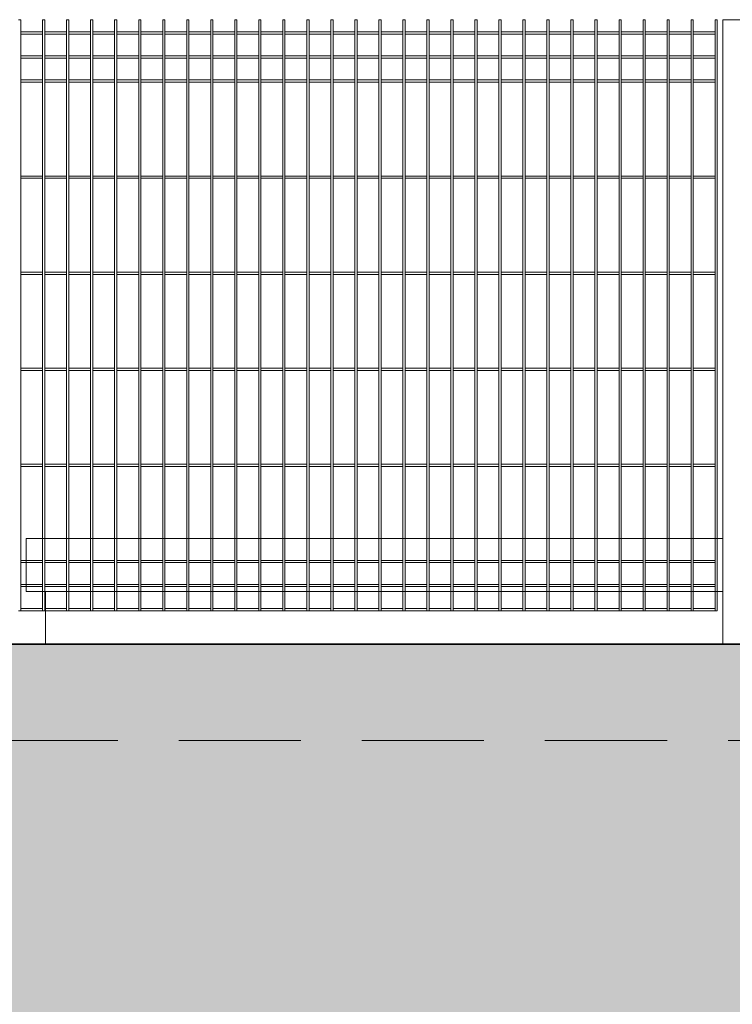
# Model space of a CAD drawing. Header units: millimetres. Extents: x 14041 to 23361, y -6349 to 12956.
# Tile 31 of 106: x 20041 to 20190, y 4714 to 4919. Entities that reach past the tile are written whole.
import ezdxf

# ---------------------------------------------------------------- set-up
doc = ezdxf.new("R2010")
doc.units = ezdxf.units.MM
doc.linetypes.add('KRESKOWA', pattern=[19.05, 12.7, -6.35])
for name, color, linetype, lineweight in [('A-ogrodzenie', 6, 'Continuous', 9), ('A-stolarka', 5, 'Continuous', 15), ('A-wypełnienie', 252, 'Continuous', 9), ('A-ściany projektowane', 5, 'Continuous', 35), ('E-obrys', 7, 'Continuous', 9)]:
    doc.layers.add(name, color=color, linetype=linetype, lineweight=lineweight)

msp = doc.modelspace()

# ---------------------------------------------------------------- hatches: boundary and pattern name
at = {"layer": 'A-wypełnienie', "lineweight": 15, "ltscale": 2, "transparency": 33554687}
h = msp.add_hatch(color=253, dxfattribs=at)
h.dxf.hatch_style = 1
h.paths.add_polyline_path([(19924.64, 4503.15), (19960.56, 4507.83), (20006.93, 4537.89), (20078.51, 4573.4), (20192.76, 4634.53), (20299.16, 4702.13), (20381.34, 4773.93), (20419.15, 4788.9), (19924.69, 4788.9), (19924.73, 4833.9), (19904.73, 4833.9), (19904.73, 4498.95)])

# ---------------------------------------------------------------- linework, layer by layer
at = {"layer": 'A-ogrodzenie', "color": 96, "true_color": 0x036808}
for p, q in [((20041.14, 4918.9), (20041.6, 4918.9)), ((20041.6, 4795.9), (20041.6, 4918.9)), ((20046.14, 4795.9), (20046.14, 4918.9)), ((20046.14, 4918.9), (20046.6, 4918.9)), ((20046.6, 4795.9), (20046.6, 4918.9)), ((20051.14, 4795.9), (20051.14, 4918.9)), ((20051.14, 4918.9), (20051.6, 4918.9)), ((20051.6, 4795.9), (20051.6, 4918.9)), ((20056.14, 4795.9), (20056.14, 4918.9)), ((20056.14, 4918.9), (20056.6, 4918.9)), ((20056.6, 4795.9), (20056.6, 4918.9)), ((20061.14, 4795.9), (20061.14, 4918.9)), ((20061.14, 4918.9), (20061.6, 4918.9)), ((20061.6, 4795.9), (20061.6, 4918.9)), ((20066.14, 4795.9), (20066.14, 4918.9)), ((20066.14, 4918.9), (20066.6, 4918.9)), ((20066.6, 4795.9), (20066.6, 4918.9)), ((20071.14, 4795.9), (20071.14, 4918.9)), ((20071.14, 4918.9), (20071.6, 4918.9)), ((20071.6, 4795.9), (20071.6, 4918.9)), ((20076.14, 4795.9), (20076.14, 4918.9)), ((20076.14, 4918.9), (20076.6, 4918.9)), ((20076.6, 4795.9), (20076.6, 4918.9)), ((20081.14, 4795.9), (20081.14, 4918.9)), ((20081.14, 4918.9), (20081.6, 4918.9)), ((20081.6, 4795.9), (20081.6, 4918.9)), ((20086.14, 4795.9), (20086.14, 4918.9)), ((20086.14, 4918.9), (20086.6, 4918.9)), ((20086.6, 4795.9), (20086.6, 4918.9)), ((20091.14, 4795.9), (20091.14, 4918.9)), ((20091.14, 4918.9), (20091.6, 4918.9)), ((20091.14, 4918.9), (20091.6, 4918.9)), ((20091.6, 4795.9), (20091.6, 4918.9)), ((20096.14, 4795.9), (20096.14, 4918.9)), ((20096.6, 4918.9), (20096.14, 4918.9)), ((20096.6, 4795.9), (20096.6, 4918.9)), ((20101.14, 4795.9), (20101.14, 4918.9)), ((20101.14, 4918.9), (20101.6, 4918.9)), ((20101.6, 4795.9), (20101.6, 4918.9)), ((20106.14, 4795.9), (20106.14, 4918.9)), ((20106.14, 4918.9), (20106.6, 4918.9)), ((20106.6, 4795.9), (20106.6, 4918.9)), ((20111.14, 4795.9), (20111.14, 4918.9)), ((20111.14, 4918.9), (20111.6, 4918.9)), ((20111.6, 4795.9), (20111.6, 4918.9)), ((20116.14, 4795.9), (20116.14, 4918.9)), ((20116.14, 4918.9), (20116.6, 4918.9)), ((20116.6, 4795.9), (20116.6, 4918.9)), ((20121.14, 4795.9), (20121.14, 4918.9)), ((20121.14, 4918.9), (20121.6, 4918.9)), ((20121.6, 4795.9), (20121.6, 4918.9)), ((20126.14, 4795.9), (20126.14, 4918.9)), ((20126.14, 4918.9), (20126.6, 4918.9)), ((20126.6, 4795.9), (20126.6, 4918.9)), ((20131.14, 4795.9), (20131.14, 4918.9)), ((20131.14, 4918.9), (20131.6, 4918.9)), ((20131.6, 4795.9), (20131.6, 4918.9)), ((20136.14, 4795.9), (20136.14, 4918.9)), ((20136.14, 4918.9), (20136.6, 4918.9)), ((20136.6, 4795.9), (20136.6, 4918.9)), ((20141.14, 4795.9), (20141.14, 4918.9)), ((20141.14, 4918.9), (20141.6, 4918.9)), ((20141.6, 4795.9), (20141.6, 4918.9)), ((20146.14, 4795.9), (20146.14, 4918.9)), ((20146.14, 4918.9), (20146.6, 4918.9)), ((20146.6, 4795.9), (20146.6, 4918.9)), ((20151.14, 4795.9), (20151.14, 4918.9)), ((20151.14, 4918.9), (20151.6, 4918.9)), ((20151.6, 4795.9), (20151.6, 4918.9)), ((20156.14, 4795.9), (20156.14, 4918.9)), ((20156.14, 4918.9), (20156.6, 4918.9)), ((20156.6, 4795.9), (20156.6, 4918.9)), ((20161.14, 4795.9), (20161.14, 4918.9)), ((20161.14, 4918.9), (20161.6, 4918.9)), ((20161.6, 4795.9), (20161.6, 4918.9)), ((20166.14, 4795.9), (20166.14, 4918.9)), ((20166.14, 4918.9), (20166.6, 4918.9)), ((20166.6, 4795.9), (20166.6, 4918.9)), ((20171.14, 4795.9), (20171.14, 4918.9)), ((20171.14, 4918.9), (20171.6, 4918.9)), ((20171.6, 4795.9), (20171.6, 4918.9)), ((20176.14, 4795.9), (20176.14, 4918.9)), ((20176.14, 4918.9), (20176.6, 4918.9)), ((20176.6, 4795.9), (20176.6, 4918.9)), ((20181.14, 4795.9), (20181.14, 4918.9)), ((20181.14, 4918.9), (20181.6, 4918.9)), ((20181.6, 4795.9), (20181.6, 4918.9)), ((20186.14, 4795.9), (20186.14, 4918.9)), ((20186.14, 4918.9), (20186.6, 4918.9)), ((20186.6, 4795.9), (20186.6, 4918.9)), ((20041.6, 4916.36), (20046.14, 4916.36)), ((20046.6, 4916.36), (20051.14, 4916.36)), ((20051.6, 4916.36), (20056.14, 4916.36)), ((20056.6, 4916.36), (20061.14, 4916.36)), ((20061.6, 4916.36), (20066.14, 4916.36)), ((20066.6, 4916.36), (20071.14, 4916.36)), ((20071.6, 4916.36), (20076.14, 4916.36)), ((20076.6, 4916.36), (20081.14, 4916.36)), ((20081.6, 4916.36), (20086.14, 4916.36)), ((20086.6, 4916.36), (20091.14, 4916.36)), ((20091.6, 4916.36), (20096.14, 4916.36)), ((20096.6, 4916.36), (20101.14, 4916.36)), ((20101.6, 4916.36), (20106.14, 4916.36)), ((20106.6, 4916.36), (20111.14, 4916.36)), ((20111.6, 4916.36), (20116.14, 4916.36)), ((20116.6, 4916.36), (20121.14, 4916.36)), ((20121.6, 4916.36), (20126.14, 4916.36)), ((20126.6, 4916.36), (20131.14, 4916.36)), ((20131.6, 4916.36), (20136.14, 4916.36)), ((20136.6, 4916.36), (20141.14, 4916.36)), ((20141.6, 4916.36), (20146.14, 4916.36)), ((20146.6, 4916.36), (20151.14, 4916.36)), ((20151.6, 4916.36), (20156.14, 4916.36)), ((20156.6, 4916.36), (20161.14, 4916.36)), ((20161.6, 4916.36), (20166.14, 4916.36)), ((20166.6, 4916.36), (20171.14, 4916.36)), ((20171.6, 4916.36), (20176.14, 4916.36)), ((20176.6, 4916.36), (20181.14, 4916.36)), ((20181.6, 4916.36), (20186.14, 4916.36)), ((20041.6, 4915.9), (20046.14, 4915.9)), ((20046.6, 4915.9), (20051.14, 4915.9)), ((20051.6, 4915.9), (20056.14, 4915.9)), ((20056.6, 4915.9), (20061.14, 4915.9)), ((20061.6, 4915.9), (20066.14, 4915.9)), ((20066.6, 4915.9), (20071.14, 4915.9)), ((20071.6, 4915.9), (20076.14, 4915.9)), ((20076.6, 4915.9), (20081.14, 4915.9)), ((20081.6, 4915.9), (20086.14, 4915.9)), ((20086.6, 4915.9), (20091.14, 4915.9)), ((20091.6, 4915.9), (20096.14, 4915.9)), ((20096.6, 4915.9), (20101.14, 4915.9)), ((20101.6, 4915.9), (20106.14, 4915.9)), ((20106.6, 4915.9), (20111.14, 4915.9)), ((20111.6, 4915.9), (20116.14, 4915.9)), ((20116.6, 4915.9), (20121.14, 4915.9)), ((20121.6, 4915.9), (20126.14, 4915.9)), ((20126.6, 4915.9), (20131.14, 4915.9)), ((20131.6, 4915.9), (20136.14, 4915.9)), ((20136.6, 4915.9), (20141.14, 4915.9)), ((20141.6, 4915.9), (20146.14, 4915.9)), ((20146.6, 4915.9), (20151.14, 4915.9)), ((20151.6, 4915.9), (20156.14, 4915.9)), ((20156.6, 4915.9), (20161.14, 4915.9)), ((20161.6, 4915.9), (20166.14, 4915.9)), ((20166.6, 4915.9), (20171.14, 4915.9)), ((20171.6, 4915.9), (20176.14, 4915.9)), ((20176.6, 4915.9), (20181.14, 4915.9)), ((20181.6, 4915.9), (20186.14, 4915.9)), ((20041.6, 4911.36), (20046.14, 4911.36)), ((20041.6, 4910.9), (20046.14, 4910.9)), ((20046.6, 4911.36), (20051.14, 4911.36)), ((20046.6, 4910.9), (20051.14, 4910.9)), ((20051.6, 4911.36), (20056.14, 4911.36)), ((20051.6, 4910.9), (20056.14, 4910.9)), ((20056.6, 4911.36), (20061.14, 4911.36)), ((20056.6, 4910.9), (20061.14, 4910.9)), ((20061.6, 4911.36), (20066.14, 4911.36)), ((20061.6, 4910.9), (20066.14, 4910.9)), ((20066.6, 4911.36), (20071.14, 4911.36)), ((20066.6, 4910.9), (20071.14, 4910.9)), ((20071.6, 4911.36), (20076.14, 4911.36)), ((20071.6, 4910.9), (20076.14, 4910.9)), ((20076.6, 4911.36), (20081.14, 4911.36)), ((20076.6, 4910.9), (20081.14, 4910.9)), ((20081.6, 4911.36), (20086.14, 4911.36)), ((20081.6, 4910.9), (20086.14, 4910.9)), ((20086.6, 4911.36), (20091.14, 4911.36)), ((20086.6, 4910.9), (20091.14, 4910.9)), ((20091.6, 4911.36), (20096.14, 4911.36)), ((20091.6, 4910.9), (20096.14, 4910.9)), ((20096.6, 4911.36), (20101.14, 4911.36)), ((20096.6, 4910.9), (20101.14, 4910.9)), ((20101.6, 4911.36), (20106.14, 4911.36)), ((20101.6, 4910.9), (20106.14, 4910.9)), ((20106.6, 4911.36), (20111.14, 4911.36)), ((20106.6, 4910.9), (20111.14, 4910.9)), ((20111.6, 4911.36), (20116.14, 4911.36)), ((20111.6, 4910.9), (20116.14, 4910.9)), ((20116.6, 4911.36), (20121.14, 4911.36)), ((20116.6, 4910.9), (20121.14, 4910.9)), ((20121.6, 4911.36), (20126.14, 4911.36)), ((20121.6, 4910.9), (20126.14, 4910.9)), ((20126.6, 4911.36), (20131.14, 4911.36)), ((20126.6, 4910.9), (20131.14, 4910.9)), ((20131.6, 4911.36), (20136.14, 4911.36)), ((20131.6, 4910.9), (20136.14, 4910.9)), ((20136.6, 4911.36), (20141.14, 4911.36)), ((20136.6, 4910.9), (20141.14, 4910.9)), ((20141.6, 4911.36), (20146.14, 4911.36)), ((20141.6, 4910.9), (20146.14, 4910.9)), ((20146.6, 4911.36), (20151.14, 4911.36)), ((20146.6, 4910.9), (20151.14, 4910.9)), ((20151.6, 4911.36), (20156.14, 4911.36)), ((20151.6, 4910.9), (20156.14, 4910.9)), ((20156.6, 4911.36), (20161.14, 4911.36)), ((20156.6, 4910.9), (20161.14, 4910.9)), ((20161.6, 4911.36), (20166.14, 4911.36)), ((20161.6, 4910.9), (20166.14, 4910.9)), ((20166.6, 4911.36), (20171.14, 4911.36)), ((20166.6, 4910.9), (20171.14, 4910.9)), ((20171.6, 4911.36), (20176.14, 4911.36)), ((20171.6, 4910.9), (20176.14, 4910.9)), ((20176.6, 4911.36), (20181.14, 4911.36)), ((20176.6, 4910.9), (20181.14, 4910.9)), ((20181.6, 4911.36), (20186.14, 4911.36)), ((20181.6, 4910.9), (20186.14, 4910.9)), ((20041.6, 4906.36), (20046.14, 4906.36)), ((20041.6, 4905.9), (20046.14, 4905.9)), ((20046.6, 4906.36), (20051.14, 4906.36)), ((20046.6, 4905.9), (20051.14, 4905.9)), ((20051.6, 4906.36), (20056.14, 4906.36)), ((20051.6, 4905.9), (20056.14, 4905.9)), ((20056.6, 4906.36), (20061.14, 4906.36)), ((20056.6, 4905.9), (20061.14, 4905.9)), ((20061.6, 4906.36), (20066.14, 4906.36)), ((20061.6, 4905.9), (20066.14, 4905.9)), ((20066.6, 4906.36), (20071.14, 4906.36)), ((20066.6, 4905.9), (20071.14, 4905.9)), ((20071.6, 4906.36), (20076.14, 4906.36)), ((20071.6, 4905.9), (20076.14, 4905.9)), ((20076.6, 4906.36), (20081.14, 4906.36)), ((20076.6, 4905.9), (20081.14, 4905.9)), ((20081.6, 4906.36), (20086.14, 4906.36)), ((20081.6, 4905.9), (20086.14, 4905.9)), ((20086.6, 4906.36), (20091.14, 4906.36)), ((20086.6, 4905.9), (20091.14, 4905.9)), ((20091.6, 4906.36), (20096.14, 4906.36)), ((20091.6, 4905.9), (20096.14, 4905.9)), ((20096.6, 4906.36), (20101.14, 4906.36)), ((20096.6, 4905.9), (20101.14, 4905.9)), ((20101.6, 4906.36), (20106.14, 4906.36)), ((20101.6, 4905.9), (20106.14, 4905.9)), ((20106.6, 4906.36), (20111.14, 4906.36)), ((20106.6, 4905.9), (20111.14, 4905.9)), ((20111.6, 4906.36), (20116.14, 4906.36)), ((20111.6, 4905.9), (20116.14, 4905.9)), ((20116.6, 4906.36), (20121.14, 4906.36)), ((20116.6, 4905.9), (20121.14, 4905.9)), ((20121.6, 4906.36), (20126.14, 4906.36)), ((20121.6, 4905.9), (20126.14, 4905.9)), ((20126.6, 4906.36), (20131.14, 4906.36)), ((20126.6, 4905.9), (20131.14, 4905.9)), ((20131.6, 4906.36), (20136.14, 4906.36)), ((20131.6, 4905.9), (20136.14, 4905.9)), ((20136.6, 4906.36), (20141.14, 4906.36)), ((20136.6, 4905.9), (20141.14, 4905.9)), ((20141.6, 4906.36), (20146.14, 4906.36)), ((20141.6, 4905.9), (20146.14, 4905.9)), ((20146.6, 4906.36), (20151.14, 4906.36)), ((20146.6, 4905.9), (20151.14, 4905.9)), ((20151.6, 4906.36), (20156.14, 4906.36)), ((20151.6, 4905.9), (20156.14, 4905.9)), ((20156.6, 4906.36), (20161.14, 4906.36)), ((20156.6, 4905.9), (20161.14, 4905.9)), ((20161.6, 4906.36), (20166.14, 4906.36)), ((20161.6, 4905.9), (20166.14, 4905.9)), ((20166.6, 4906.36), (20171.14, 4906.36)), ((20166.6, 4905.9), (20171.14, 4905.9)), ((20171.6, 4906.36), (20176.14, 4906.36)), ((20171.6, 4905.9), (20176.14, 4905.9)), ((20176.6, 4906.36), (20181.14, 4906.36)), ((20176.6, 4905.9), (20181.14, 4905.9)), ((20181.6, 4906.36), (20186.14, 4906.36)), ((20181.6, 4905.9), (20186.14, 4905.9)), ((20041.6, 4886.36), (20046.14, 4886.36)), ((20041.6, 4885.9), (20046.14, 4885.9)), ((20046.6, 4886.36), (20051.14, 4886.36)), ((20046.6, 4885.9), (20051.14, 4885.9)), ((20051.6, 4886.36), (20056.14, 4886.36)), ((20051.6, 4885.9), (20056.14, 4885.9)), ((20056.6, 4886.36), (20061.14, 4886.36)), ((20056.6, 4885.9), (20061.14, 4885.9)), ((20061.6, 4886.36), (20066.14, 4886.36)), ((20061.6, 4885.9), (20066.14, 4885.9)), ((20066.6, 4886.36), (20071.14, 4886.36)), ((20066.6, 4885.9), (20071.14, 4885.9)), ((20071.6, 4886.36), (20076.14, 4886.36)), ((20071.6, 4885.9), (20076.14, 4885.9)), ((20076.6, 4886.36), (20081.14, 4886.36)), ((20076.6, 4885.9), (20081.14, 4885.9)), ((20081.6, 4886.36), (20086.14, 4886.36)), ((20081.6, 4885.9), (20086.14, 4885.9)), ((20086.6, 4886.36), (20091.14, 4886.36)), ((20086.6, 4885.9), (20091.14, 4885.9)), ((20091.6, 4886.36), (20096.14, 4886.36)), ((20091.6, 4885.9), (20096.14, 4885.9)), ((20096.6, 4886.36), (20101.14, 4886.36)), ((20096.6, 4885.9), (20101.14, 4885.9)), ((20101.6, 4886.36), (20106.14, 4886.36)), ((20101.6, 4885.9), (20106.14, 4885.9)), ((20106.6, 4886.36), (20111.14, 4886.36)), ((20106.6, 4885.9), (20111.14, 4885.9)), ((20111.6, 4886.36), (20116.14, 4886.36)), ((20111.6, 4885.9), (20116.14, 4885.9)), ((20116.6, 4886.36), (20121.14, 4886.36)), ((20116.6, 4885.9), (20121.14, 4885.9)), ((20121.6, 4886.36), (20126.14, 4886.36)), ((20121.6, 4885.9), (20126.14, 4885.9)), ((20126.6, 4886.36), (20131.14, 4886.36)), ((20126.6, 4885.9), (20131.14, 4885.9)), ((20131.6, 4886.36), (20136.14, 4886.36)), ((20131.6, 4885.9), (20136.14, 4885.9)), ((20136.6, 4886.36), (20141.14, 4886.36)), ((20136.6, 4885.9), (20141.14, 4885.9)), ((20141.6, 4886.36), (20146.14, 4886.36)), ((20141.6, 4885.9), (20146.14, 4885.9)), ((20146.6, 4886.36), (20151.14, 4886.36)), ((20146.6, 4885.9), (20151.14, 4885.9)), ((20151.6, 4886.36), (20156.14, 4886.36)), ((20151.6, 4885.9), (20156.14, 4885.9)), ((20156.6, 4886.36), (20161.14, 4886.36)), ((20156.6, 4885.9), (20161.14, 4885.9)), ((20161.6, 4886.36), (20166.14, 4886.36)), ((20161.6, 4885.9), (20166.14, 4885.9)), ((20166.6, 4886.36), (20171.14, 4886.36)), ((20166.6, 4885.9), (20171.14, 4885.9)), ((20171.6, 4886.36), (20176.14, 4886.36)), ((20171.6, 4885.9), (20176.14, 4885.9)), ((20176.6, 4886.36), (20181.14, 4886.36)), ((20176.6, 4885.9), (20181.14, 4885.9)), ((20181.6, 4886.36), (20186.14, 4886.36)), ((20181.6, 4885.9), (20186.14, 4885.9)), ((20041.6, 4866.36), (20046.14, 4866.36)), ((20041.6, 4865.9), (20046.14, 4865.9)), ((20046.6, 4866.36), (20051.14, 4866.36)), ((20046.6, 4865.9), (20051.14, 4865.9)), ((20051.6, 4866.36), (20056.14, 4866.36)), ((20051.6, 4865.9), (20056.14, 4865.9)), ((20056.6, 4866.36), (20061.14, 4866.36)), ((20056.6, 4865.9), (20061.14, 4865.9)), ((20061.6, 4866.36), (20066.14, 4866.36)), ((20061.6, 4865.9), (20066.14, 4865.9)), ((20066.6, 4866.36), (20071.14, 4866.36)), ((20066.6, 4865.9), (20071.14, 4865.9)), ((20071.6, 4866.36), (20076.14, 4866.36)), ((20071.6, 4865.9), (20076.14, 4865.9)), ((20076.6, 4866.36), (20081.14, 4866.36)), ((20076.6, 4865.9), (20081.14, 4865.9)), ((20081.6, 4866.36), (20086.14, 4866.36)), ((20081.6, 4865.9), (20086.14, 4865.9)), ((20086.6, 4866.36), (20091.14, 4866.36)), ((20086.6, 4865.9), (20091.14, 4865.9)), ((20091.6, 4866.36), (20096.14, 4866.36)), ((20091.6, 4865.9), (20096.14, 4865.9)), ((20096.6, 4866.36), (20101.14, 4866.36)), ((20096.6, 4865.9), (20101.14, 4865.9)), ((20101.6, 4866.36), (20106.14, 4866.36)), ((20101.6, 4865.9), (20106.14, 4865.9)), ((20106.6, 4866.36), (20111.14, 4866.36)), ((20106.6, 4865.9), (20111.14, 4865.9)), ((20111.6, 4866.36), (20116.14, 4866.36)), ((20111.6, 4865.9), (20116.14, 4865.9)), ((20116.6, 4866.36), (20121.14, 4866.36)), ((20116.6, 4865.9), (20121.14, 4865.9)), ((20121.6, 4866.36), (20126.14, 4866.36)), ((20121.6, 4865.9), (20126.14, 4865.9)), ((20126.6, 4866.36), (20131.14, 4866.36)), ((20126.6, 4865.9), (20131.14, 4865.9)), ((20131.6, 4866.36), (20136.14, 4866.36)), ((20131.6, 4865.9), (20136.14, 4865.9)), ((20136.6, 4866.36), (20141.14, 4866.36)), ((20136.6, 4865.9), (20141.14, 4865.9)), ((20141.6, 4866.36), (20146.14, 4866.36)), ((20141.6, 4865.9), (20146.14, 4865.9)), ((20146.6, 4866.36), (20151.14, 4866.36)), ((20146.6, 4865.9), (20151.14, 4865.9)), ((20151.6, 4866.36), (20156.14, 4866.36)), ((20151.6, 4865.9), (20156.14, 4865.9)), ((20156.6, 4866.36), (20161.14, 4866.36)), ((20156.6, 4865.9), (20161.14, 4865.9)), ((20161.6, 4866.36), (20166.14, 4866.36)), ((20161.6, 4865.9), (20166.14, 4865.9)), ((20166.6, 4866.36), (20171.14, 4866.36)), ((20166.6, 4865.9), (20171.14, 4865.9)), ((20171.6, 4866.36), (20176.14, 4866.36)), ((20171.6, 4865.9), (20176.14, 4865.9)), ((20176.6, 4866.36), (20181.14, 4866.36)), ((20176.6, 4865.9), (20181.14, 4865.9)), ((20181.6, 4866.36), (20186.14, 4866.36)), ((20181.6, 4865.9), (20186.14, 4865.9)), ((20041.6, 4846.36), (20046.14, 4846.36)), ((20046.6, 4846.36), (20051.14, 4846.36)), ((20051.6, 4846.36), (20056.14, 4846.36)), ((20056.6, 4846.36), (20061.14, 4846.36)), ((20061.6, 4846.36), (20066.14, 4846.36)), ((20066.6, 4846.36), (20071.14, 4846.36)), ((20071.6, 4846.36), (20076.14, 4846.36)), ((20076.6, 4846.36), (20081.14, 4846.36)), ((20081.6, 4846.36), (20086.14, 4846.36)), ((20086.6, 4846.36), (20091.14, 4846.36)), ((20091.6, 4846.36), (20096.14, 4846.36)), ((20096.6, 4846.36), (20101.14, 4846.36)), ((20101.6, 4846.36), (20106.14, 4846.36)), ((20106.6, 4846.36), (20111.14, 4846.36)), ((20111.6, 4846.36), (20116.14, 4846.36)), ((20116.6, 4846.36), (20121.14, 4846.36)), ((20121.6, 4846.36), (20126.14, 4846.36)), ((20126.6, 4846.36), (20131.14, 4846.36)), ((20131.6, 4846.36), (20136.14, 4846.36)), ((20136.6, 4846.36), (20141.14, 4846.36)), ((20141.6, 4846.36), (20146.14, 4846.36)), ((20146.6, 4846.36), (20151.14, 4846.36)), ((20151.6, 4846.36), (20156.14, 4846.36)), ((20156.6, 4846.36), (20161.14, 4846.36)), ((20161.6, 4846.36), (20166.14, 4846.36)), ((20166.6, 4846.36), (20171.14, 4846.36)), ((20171.6, 4846.36), (20176.14, 4846.36)), ((20176.6, 4846.36), (20181.14, 4846.36)), ((20181.6, 4846.36), (20186.14, 4846.36)), ((20041.6, 4845.9), (20046.14, 4845.9)), ((20046.6, 4845.9), (20051.14, 4845.9)), ((20051.6, 4845.9), (20056.14, 4845.9)), ((20056.6, 4845.9), (20061.14, 4845.9)), ((20061.6, 4845.9), (20066.14, 4845.9)), ((20066.6, 4845.9), (20071.14, 4845.9)), ((20071.6, 4845.9), (20076.14, 4845.9)), ((20076.6, 4845.9), (20081.14, 4845.9)), ((20081.6, 4845.9), (20086.14, 4845.9)), ((20086.6, 4845.9), (20091.14, 4845.9)), ((20091.6, 4845.9), (20096.14, 4845.9)), ((20096.6, 4845.9), (20101.14, 4845.9)), ((20101.6, 4845.9), (20106.14, 4845.9)), ((20106.6, 4845.9), (20111.14, 4845.9)), ((20111.6, 4845.9), (20116.14, 4845.9)), ((20116.6, 4845.9), (20121.14, 4845.9)), ((20121.6, 4845.9), (20126.14, 4845.9)), ((20126.6, 4845.9), (20131.14, 4845.9)), ((20131.6, 4845.9), (20136.14, 4845.9)), ((20136.6, 4845.9), (20141.14, 4845.9)), ((20141.6, 4845.9), (20146.14, 4845.9)), ((20146.6, 4845.9), (20151.14, 4845.9)), ((20151.6, 4845.9), (20156.14, 4845.9)), ((20156.6, 4845.9), (20161.14, 4845.9)), ((20161.6, 4845.9), (20166.14, 4845.9)), ((20166.6, 4845.9), (20171.14, 4845.9)), ((20171.6, 4845.9), (20176.14, 4845.9)), ((20176.6, 4845.9), (20181.14, 4845.9)), ((20181.6, 4845.9), (20186.14, 4845.9)), ((20041.6, 4826.36), (20046.14, 4826.36)), ((20041.6, 4825.9), (20046.14, 4825.9)), ((20046.6, 4826.36), (20051.14, 4826.36)), ((20046.6, 4825.9), (20051.14, 4825.9)), ((20051.6, 4826.36), (20056.14, 4826.36)), ((20051.6, 4825.9), (20056.14, 4825.9)), ((20056.6, 4826.36), (20061.14, 4826.36)), ((20056.6, 4825.9), (20061.14, 4825.9)), ((20061.6, 4826.36), (20066.14, 4826.36)), ((20061.6, 4825.9), (20066.14, 4825.9)), ((20066.6, 4826.36), (20071.14, 4826.36)), ((20066.6, 4825.9), (20071.14, 4825.9)), ((20071.6, 4826.36), (20076.14, 4826.36)), ((20071.6, 4825.9), (20076.14, 4825.9)), ((20076.6, 4826.36), (20081.14, 4826.36)), ((20076.6, 4825.9), (20081.14, 4825.9)), ((20081.6, 4826.36), (20086.14, 4826.36)), ((20081.6, 4825.9), (20086.14, 4825.9)), ((20086.6, 4826.36), (20091.14, 4826.36)), ((20086.6, 4825.9), (20091.14, 4825.9)), ((20091.6, 4826.36), (20096.14, 4826.36)), ((20091.6, 4825.9), (20096.14, 4825.9)), ((20096.6, 4826.36), (20101.14, 4826.36)), ((20096.6, 4825.9), (20101.14, 4825.9)), ((20101.6, 4826.36), (20106.14, 4826.36)), ((20101.6, 4825.9), (20106.14, 4825.9)), ((20106.6, 4826.36), (20111.14, 4826.36)), ((20106.6, 4825.9), (20111.14, 4825.9)), ((20111.6, 4826.36), (20116.14, 4826.36)), ((20111.6, 4825.9), (20116.14, 4825.9)), ((20116.6, 4826.36), (20121.14, 4826.36)), ((20116.6, 4825.9), (20121.14, 4825.9)), ((20121.6, 4826.36), (20126.14, 4826.36)), ((20121.6, 4825.9), (20126.14, 4825.9)), ((20126.6, 4826.36), (20131.14, 4826.36)), ((20126.6, 4825.9), (20131.14, 4825.9)), ((20131.6, 4826.36), (20136.14, 4826.36)), ((20131.6, 4825.9), (20136.14, 4825.9)), ((20136.6, 4826.36), (20141.14, 4826.36)), ((20136.6, 4825.9), (20141.14, 4825.9)), ((20141.6, 4826.36), (20146.14, 4826.36)), ((20141.6, 4825.9), (20146.14, 4825.9)), ((20146.6, 4826.36), (20151.14, 4826.36)), ((20146.6, 4825.9), (20151.14, 4825.9)), ((20151.6, 4826.36), (20156.14, 4826.36)), ((20151.6, 4825.9), (20156.14, 4825.9)), ((20156.6, 4826.36), (20161.14, 4826.36)), ((20156.6, 4825.9), (20161.14, 4825.9)), ((20161.6, 4826.36), (20166.14, 4826.36)), ((20161.6, 4825.9), (20166.14, 4825.9)), ((20166.6, 4826.36), (20171.14, 4826.36)), ((20166.6, 4825.9), (20171.14, 4825.9)), ((20171.6, 4826.36), (20176.14, 4826.36)), ((20171.6, 4825.9), (20176.14, 4825.9)), ((20176.6, 4826.36), (20181.14, 4826.36)), ((20176.6, 4825.9), (20181.14, 4825.9)), ((20181.6, 4826.36), (20186.14, 4826.36)), ((20181.6, 4825.9), (20186.14, 4825.9)), ((20041.6, 4806.36), (20046.14, 4806.36)), ((20041.6, 4805.9), (20046.14, 4805.9)), ((20046.6, 4806.36), (20051.14, 4806.36)), ((20046.6, 4805.9), (20051.14, 4805.9)), ((20051.6, 4806.36), (20056.14, 4806.36)), ((20051.6, 4805.9), (20056.14, 4805.9)), ((20056.6, 4806.36), (20061.14, 4806.36)), ((20056.6, 4805.9), (20061.14, 4805.9)), ((20061.6, 4806.36), (20066.14, 4806.36)), ((20061.6, 4805.9), (20066.14, 4805.9)), ((20066.6, 4806.36), (20071.14, 4806.36)), ((20066.6, 4805.9), (20071.14, 4805.9)), ((20071.6, 4806.36), (20076.14, 4806.36)), ((20071.6, 4805.9), (20076.14, 4805.9)), ((20076.6, 4806.36), (20081.14, 4806.36)), ((20076.6, 4805.9), (20081.14, 4805.9)), ((20081.6, 4806.36), (20086.14, 4806.36)), ((20081.6, 4805.9), (20086.14, 4805.9)), ((20086.6, 4806.36), (20091.14, 4806.36)), ((20086.6, 4805.9), (20091.14, 4805.9)), ((20091.6, 4806.36), (20096.14, 4806.36)), ((20091.6, 4805.9), (20096.14, 4805.9)), ((20096.6, 4806.36), (20101.14, 4806.36)), ((20096.6, 4805.9), (20101.14, 4805.9)), ((20101.6, 4806.36), (20106.14, 4806.36)), ((20101.6, 4805.9), (20106.14, 4805.9)), ((20106.6, 4806.36), (20111.14, 4806.36)), ((20106.6, 4805.9), (20111.14, 4805.9)), ((20111.6, 4806.36), (20116.14, 4806.36)), ((20111.6, 4805.9), (20116.14, 4805.9)), ((20116.6, 4806.36), (20121.14, 4806.36)), ((20116.6, 4805.9), (20121.14, 4805.9)), ((20121.6, 4806.36), (20126.14, 4806.36)), ((20121.6, 4805.9), (20126.14, 4805.9)), ((20126.6, 4806.36), (20131.14, 4806.36)), ((20126.6, 4805.9), (20131.14, 4805.9)), ((20131.6, 4806.36), (20136.14, 4806.36)), ((20131.6, 4805.9), (20136.14, 4805.9)), ((20136.6, 4806.36), (20141.14, 4806.36)), ((20136.6, 4805.9), (20141.14, 4805.9)), ((20141.6, 4806.36), (20146.14, 4806.36)), ((20141.6, 4805.9), (20146.14, 4805.9)), ((20146.6, 4806.36), (20151.14, 4806.36)), ((20146.6, 4805.9), (20151.14, 4805.9)), ((20151.6, 4806.36), (20156.14, 4806.36)), ((20151.6, 4805.9), (20156.14, 4805.9)), ((20156.6, 4806.36), (20161.14, 4806.36)), ((20156.6, 4805.9), (20161.14, 4805.9)), ((20161.6, 4806.36), (20166.14, 4806.36)), ((20161.6, 4805.9), (20166.14, 4805.9)), ((20166.6, 4806.36), (20171.14, 4806.36)), ((20166.6, 4805.9), (20171.14, 4805.9)), ((20171.6, 4806.36), (20176.14, 4806.36)), ((20171.6, 4805.9), (20176.14, 4805.9)), ((20176.6, 4806.36), (20181.14, 4806.36)), ((20176.6, 4805.9), (20181.14, 4805.9)), ((20181.6, 4806.36), (20186.14, 4806.36)), ((20181.6, 4805.9), (20186.14, 4805.9)), ((20041.6, 4801.36), (20046.14, 4801.36)), ((20046.6, 4801.36), (20051.14, 4801.36)), ((20051.6, 4801.36), (20056.14, 4801.36)), ((20056.6, 4801.36), (20061.14, 4801.36)), ((20061.6, 4801.36), (20066.14, 4801.36)), ((20066.6, 4801.36), (20071.14, 4801.36)), ((20071.6, 4801.36), (20076.14, 4801.36)), ((20076.6, 4801.36), (20081.14, 4801.36)), ((20081.6, 4801.36), (20086.14, 4801.36)), ((20086.6, 4801.36), (20091.14, 4801.36)), ((20091.6, 4801.36), (20096.14, 4801.36)), ((20096.6, 4801.36), (20101.14, 4801.36)), ((20101.6, 4801.36), (20106.14, 4801.36)), ((20106.6, 4801.36), (20111.14, 4801.36)), ((20111.6, 4801.36), (20116.14, 4801.36)), ((20116.6, 4801.36), (20121.14, 4801.36)), ((20121.6, 4801.36), (20126.14, 4801.36)), ((20126.6, 4801.36), (20131.14, 4801.36)), ((20131.6, 4801.36), (20136.14, 4801.36)), ((20136.6, 4801.36), (20141.14, 4801.36)), ((20141.6, 4801.36), (20146.14, 4801.36)), ((20146.6, 4801.36), (20151.14, 4801.36)), ((20151.6, 4801.36), (20156.14, 4801.36)), ((20156.6, 4801.36), (20161.14, 4801.36)), ((20161.6, 4801.36), (20166.14, 4801.36)), ((20166.6, 4801.36), (20171.14, 4801.36)), ((20171.6, 4801.36), (20176.14, 4801.36)), ((20176.6, 4801.36), (20181.14, 4801.36)), ((20181.6, 4801.36), (20186.14, 4801.36)), ((20041.6, 4800.9), (20046.14, 4800.9)), ((20046.6, 4800.9), (20051.14, 4800.9)), ((20051.6, 4800.9), (20056.14, 4800.9)), ((20056.6, 4800.9), (20061.14, 4800.9)), ((20061.6, 4800.9), (20066.14, 4800.9)), ((20066.6, 4800.9), (20071.14, 4800.9)), ((20071.6, 4800.9), (20076.14, 4800.9)), ((20076.6, 4800.9), (20081.14, 4800.9)), ((20081.6, 4800.9), (20086.14, 4800.9)), ((20086.6, 4800.9), (20091.14, 4800.9)), ((20091.6, 4800.9), (20096.14, 4800.9)), ((20096.6, 4800.9), (20101.14, 4800.9)), ((20101.6, 4800.9), (20106.14, 4800.9)), ((20106.6, 4800.9), (20111.14, 4800.9)), ((20111.6, 4800.9), (20116.14, 4800.9)), ((20116.6, 4800.9), (20121.14, 4800.9)), ((20121.6, 4800.9), (20126.14, 4800.9)), ((20126.6, 4800.9), (20131.14, 4800.9)), ((20131.6, 4800.9), (20136.14, 4800.9)), ((20136.6, 4800.9), (20141.14, 4800.9)), ((20141.6, 4800.9), (20146.14, 4800.9)), ((20146.6, 4800.9), (20151.14, 4800.9)), ((20151.6, 4800.9), (20156.14, 4800.9)), ((20156.6, 4800.9), (20161.14, 4800.9)), ((20161.6, 4800.9), (20166.14, 4800.9)), ((20166.6, 4800.9), (20171.14, 4800.9)), ((20171.6, 4800.9), (20176.14, 4800.9)), ((20176.6, 4800.9), (20181.14, 4800.9)), ((20181.6, 4800.9), (20186.14, 4800.9)), ((20041.14, 4795.9), (20041.6, 4795.9)), ((20041.6, 4796.36), (20046.14, 4796.36)), ((20041.6, 4795.9), (20046.6, 4795.9)), ((20046.6, 4796.36), (20051.14, 4796.36)), ((20046.6, 4795.9), (20051.14, 4795.9)), ((20051.14, 4795.9), (20051.6, 4795.9)), ((20051.6, 4796.36), (20056.14, 4796.36)), ((20051.6, 4795.9), (20056.6, 4795.9)), ((20056.6, 4796.36), (20061.14, 4796.36)), ((20056.6, 4795.9), (20061.14, 4795.9)), ((20061.14, 4795.9), (20061.6, 4795.9)), ((20061.6, 4796.36), (20066.14, 4796.36)), ((20061.6, 4795.9), (20066.6, 4795.9)), ((20066.6, 4796.36), (20071.14, 4796.36)), ((20066.6, 4795.9), (20071.14, 4795.9)), ((20071.14, 4795.9), (20071.6, 4795.9)), ((20071.6, 4796.36), (20076.14, 4796.36)), ((20071.6, 4795.9), (20076.6, 4795.9)), ((20076.6, 4796.36), (20081.14, 4796.36)), ((20076.6, 4795.9), (20081.14, 4795.9)), ((20081.14, 4795.9), (20081.6, 4795.9)), ((20081.6, 4796.36), (20086.14, 4796.36)), ((20081.6, 4795.9), (20086.6, 4795.9)), ((20086.6, 4796.36), (20091.14, 4796.36)), ((20086.6, 4795.9), (20091.14, 4795.9)), ((20091.14, 4795.9), (20091.6, 4795.9)), ((20091.6, 4796.36), (20096.14, 4796.36)), ((20091.6, 4795.9), (20096.6, 4795.9)), ((20096.6, 4796.36), (20101.14, 4796.36)), ((20096.6, 4795.9), (20101.6, 4795.9)), ((20101.6, 4796.36), (20106.14, 4796.36)), ((20101.6, 4795.9), (20106.14, 4795.9)), ((20106.14, 4795.9), (20106.6, 4795.9)), ((20106.6, 4796.36), (20111.14, 4796.36)), ((20106.6, 4795.9), (20111.6, 4795.9)), ((20111.6, 4796.36), (20116.14, 4796.36)), ((20111.6, 4795.9), (20116.14, 4795.9)), ((20116.14, 4795.9), (20116.6, 4795.9)), ((20116.6, 4796.36), (20121.14, 4796.36)), ((20116.6, 4795.9), (20121.6, 4795.9)), ((20121.6, 4796.36), (20126.14, 4796.36)), ((20121.6, 4795.9), (20126.14, 4795.9)), ((20126.14, 4795.9), (20126.6, 4795.9)), ((20126.6, 4796.36), (20131.14, 4796.36)), ((20126.6, 4795.9), (20131.6, 4795.9)), ((20131.6, 4796.36), (20136.14, 4796.36)), ((20131.6, 4795.9), (20136.14, 4795.9)), ((20136.14, 4795.9), (20136.6, 4795.9)), ((20136.6, 4796.36), (20141.14, 4796.36)), ((20136.6, 4795.9), (20141.6, 4795.9)), ((20141.6, 4796.36), (20146.14, 4796.36)), ((20141.6, 4795.9), (20146.14, 4795.9)), ((20146.14, 4795.9), (20146.6, 4795.9)), ((20146.6, 4796.36), (20151.14, 4796.36)), ((20146.6, 4795.9), (20151.6, 4795.9)), ((20151.6, 4796.36), (20156.14, 4796.36)), ((20151.6, 4795.9), (20156.14, 4795.9)), ((20156.14, 4795.9), (20156.6, 4795.9)), ((20156.6, 4796.36), (20161.14, 4796.36)), ((20156.6, 4795.9), (20161.6, 4795.9)), ((20161.6, 4796.36), (20166.14, 4796.36)), ((20161.6, 4795.9), (20166.14, 4795.9)), ((20166.14, 4795.9), (20166.6, 4795.9)), ((20166.6, 4796.36), (20171.14, 4796.36)), ((20166.6, 4795.9), (20171.6, 4795.9)), ((20171.6, 4796.36), (20176.14, 4796.36)), ((20171.6, 4795.9), (20176.14, 4795.9)), ((20176.14, 4795.9), (20176.6, 4795.9)), ((20176.6, 4796.36), (20181.14, 4796.36)), ((20176.6, 4795.9), (20181.6, 4795.9)), ((20181.6, 4796.36), (20186.14, 4796.36)), ((20181.6, 4795.9), (20186.14, 4795.9)), ((20186.14, 4795.9), (20186.6, 4795.9))]:
    msp.add_line(p, q, dxfattribs=at)
msp.add_lwpolyline([(20191.73, 4788.9), (20191.73, 4918.9), (20187.73, 4918.9), (20187.73, 4788.9)], dxfattribs=at)
at = {"layer": 'A-stolarka', "color": 7}
for p, q in [((20042.73, 4799.9), (20042.73, 4810.9)), ((20187.73, 4799.9), (20042.73, 4799.9)), ((20046.73, 4799.9), (20046.73, 4788.9))]:
    msp.add_line(p, q, dxfattribs=at)
msp.add_lwpolyline([(20042.73, 4810.9), (20187.73, 4810.9)], dxfattribs=at)
at = {"layer": 'A-ściany projektowane', "color": 7}
msp.add_line((20424.73, 4788.9), (19924.73, 4788.9), dxfattribs=at)
at = {"layer": 'E-obrys', "linetype": 'KRESKOWA', "ltscale": 2}
msp.add_lwpolyline([(20404.73, 4768.9), (19904.73, 4768.9), (19904.73, 4818.85)], dxfattribs=at)

doc.saveas('drawing.dxf')
